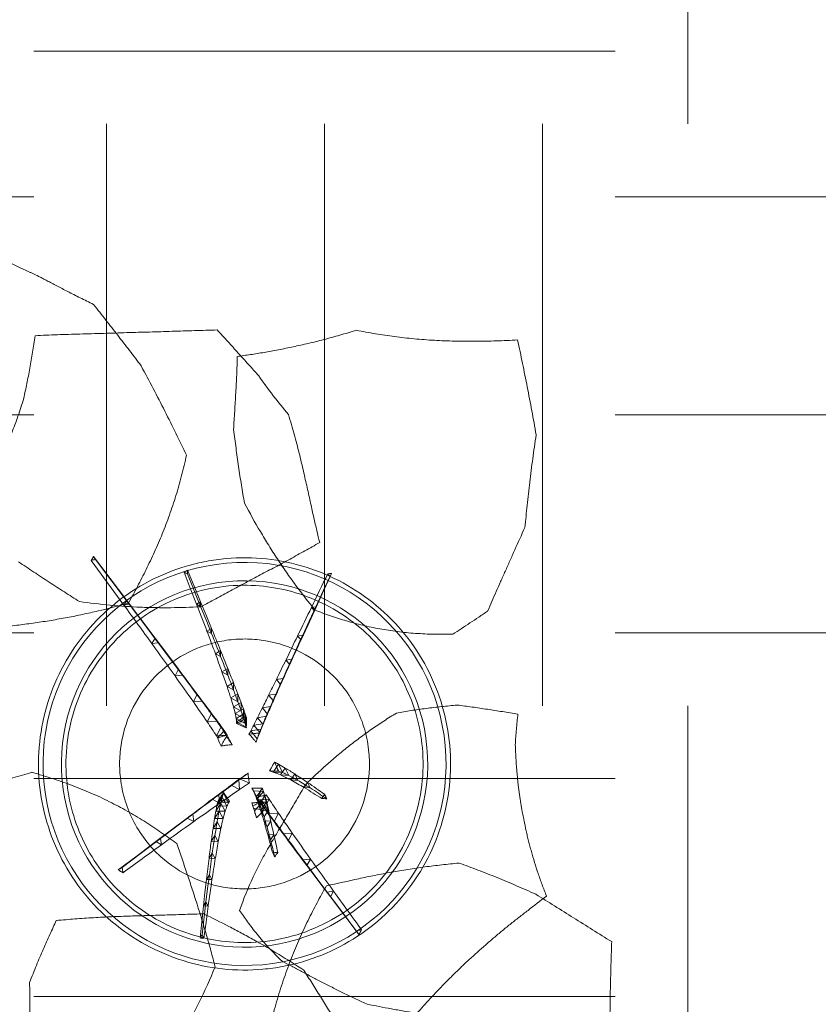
# Model space of a CAD drawing. Header units: millimetres. Extents: x 853417 to 929373, y -433185 to -369260.
# Tile 33 of 228: x 868940 to 869812, y -429302 to -428227. Entities that reach past the tile are written whole.
import ezdxf

# ---------------------------------------------------------------- set-up
doc = ezdxf.new("R2010")
doc.units = ezdxf.units.MM
doc.layers.add('I-FURN', color=7, linetype='Continuous', lineweight=9)
doc.layers.add('KOKO-FLOR-PATT', color=7, linetype='Continuous', lineweight=9)

# ---------------------------------------------------------------- blocks, each defined once
blk = doc.blocks.new('Furniture_Interior-Artwork-Decoration_Gotessons_Areca-Palm  - Default-1583015-1 korrus_SA_kunstihanke plaan')
at = {"layer": 'I-FURN'}
for p, q in [((236.7, 142.3), (184.8, 109.8)), ((184.4, 115.7), (189.2, 112.2)), ((184.8, 109.8), (184.4, 115.7)), ((189.2, 112.2), (184.8, 109.8)), ((-79.7, 98.2), (-75.8, 104)), ((-72.8, 98.5), (-79.7, 98.2)), ((-75.8, 104), (-72.8, 98.5)), ((139.8, 89), (145.6, 85)), ((140.1, 82), (139.8, 89)), ((145.6, 85), (140.1, 82)), ((-57.7, 60.9), (-53.3, 67.7)), ((-53.3, 67.7), (-49.6, 61.1)), ((102.5, 67), (109.3, 62.5)), ((102.7, 58.9), (102.5, 67)), ((-181.7, 62.9), (-146.5, 55.5)), ((-151, 53.4), (-150.4, 58.6)), ((-146.5, 55.5), (-151, 53.4)), ((-150.4, 58.6), (-146.5, 55.5)), ((-49.6, 61.1), (-57.7, 60.9)), ((109.3, 62.5), (102.7, 58.9)), ((-122.6, 46.7), (-121.9, 52.7)), ((-117.2, 49.1), (-122.6, 46.7)), ((-121.9, 52.7), (-117.2, 49.1)), ((-100, 41), (-99.1, 47.8)), ((-93.8, 43.8), (-100, 41)), ((-99.1, 47.8), (-93.8, 43.8)), ((-82, 36.2), (-81.1, 43.8)), ((-81.1, 43.8), (-75, 39.2)), ((72.5, 49.6), (80.3, 44.6)), ((72.5, 40.3), (72.5, 49.6)), ((80.3, 44.6), (72.5, 40.3)), ((212.2, 43.6), (175.6, 32.4)), ((-75, 39.2), (-82, 36.2)), ((-68, 32.1), (-67, 40.5)), ((-60.3, 35.4), (-68, 32.1)), ((-67, 40.5), (-60.3, 35.4)), ((-57.4, 28.6), (-56.3, 37.9)), ((-48.9, 32.3), (-57.4, 28.6)), ((-56.3, 37.9), (-48.9, 32.3)), ((-49.6, 25.7), (-48.4, 35.8)), ((-48.4, 35.8), (-40.3, 29.7)), ((-44.1, 23.2), (-42.8, 34.1)), ((-42.8, 34.1), (-34.1, 27.5)), ((-40.6, 21.2), (-39.1, 32.9)), ((-40.3, 30.9), (-35.3, 38.7)), ((-39.1, 32.9), (-29.7, 25.8)), ((-35.3, 38.7), (-31.1, 30.9)), ((49.3, 26.1), (49.4, 36.5)), ((49.4, 36.5), (58.2, 31)), ((175.6, 32.4), (178.3, 36.6)), ((180.4, 32), (175.6, 32.4)), ((178.3, 36.6), (180.4, 32)), ((-40.3, 29.7), (-49.6, 25.7)), ((-34.1, 27.5), (-44.1, 23.2)), ((-29.7, 25.8), (-40.6, 21.2)), ((-31.1, 30.9), (-40.3, 30.9)), ((-37, 32), (-37.3, 29.8)), ((-36.1, 31.3), (-37, 32)), ((-29.7, 25.8), (-29.2, 25.5)), ((30.7, 26.5), (33.2, 27.7)), ((33, 16.2), (33.2, 27.7)), ((43, 21.7), (33, 16.2)), ((33.2, 27.7), (43, 21.7)), ((38.2, 18.8), (43, 21.7)), ((58.2, 31), (49.3, 26.1)), ((144.9, 23.1), (148, 27.9)), ((150.5, 22.6), (144.9, 23.1)), ((148, 27.9), (150.5, 22.6)), ((-39.3, 20.1), (-40.6, 21.2)), ((-27.3, 7.8), (-21.8, 16.6)), ((-15.8, 6.9), (-21.8, 16.6)), ((-21.8, 16.6), (-16.9, 7.7)), ((33, 16.2), (32.8, 16.1)), ((81.5, 4.8), (86, 11.5)), ((86, 11.5), (89.5, 4.2)), ((98.3, 9.5), (102.3, 15.6)), ((102.3, 15.6), (105.5, 8.9)), ((119.1, 15.5), (122.7, 20.9)), ((125.5, 15), (119.1, 15.5)), ((122.7, 20.9), (125.5, 15)), ((-21.1, -3.5), (-27.3, 7.8)), ((-16.9, 7.7), (-27.3, 7.8)), ((-16.9, 7.7), (-10.5, -2.9)), ((39.9, -5.3), (46.6, 4.5)), ((44, -4.6), (50.2, 4.6)), ((44.9, 4.8), (46.6, 4.5)), ((50, -6.5), (46.3, 1.1)), ((46.6, 4.5), (51.8, -6.2)), ((49.8, -3.4), (55.6, 5.2)), ((50.2, 4.6), (55.1, -5.4)), ((55.6, 5.2), (60.1, -4.1)), ((57.7, -1.5), (63.1, 6.5)), ((63.1, 6.5), (67.3, -2.2)), ((68.1, 1.2), (73.1, 8.5)), ((76.9, 0.5), (68.1, 1.2)), ((73.1, 8.5), (76.9, 0.5)), ((89.5, 4.2), (81.5, 4.8)), ((105.5, 8.9), (98.3, 9.5)), ((-46.6, -4.9), (-52.1, -6.1)), ((-52.1, -6.1), (-43.7, -15.5)), ((-51.1, -14.2), (-42.6, -10.7)), ((-49, -5.6), (-43.2, -4.3)), ((-44.9, -12.6), (-30.2, -7)), ((-44.9, -12.6), (-35.6, -8.8)), ((-40.4, -11.7), (-37.6, -10)), ((-38.9, -10.7), (-29.8, -6.9)), ((-38.9, -10.7), (-30.2, -7)), ((-36.6, -9.6), (-38.9, -10.7)), ((-31.7, -17.8), (-38.9, -10.7)), ((-38.9, -10.7), (-29.3, -16)), ((-35.6, -8.8), (-37, -18.7)), ((-35.6, -8.8), (-30.2, -7)), ((-30.2, -7), (-27, -5.7)), ((26.2, -16.3), (35.4, -10)), ((35.4, -10), (36.2, -21.1)), ((39.9, -5.3), (39, -5.4)), ((51.8, -6.2), (39.9, -5.3)), ((55.1, -5.4), (44, -4.6)), ((45.2, -6.2), (50, -6.5)), ((60.1, -4.1), (49.8, -3.4)), ((67.3, -2.2), (57.7, -1.5)), ((-85.2, -20.9), (-79.1, -18.4)), ((-80, -25), (-85.2, -20.9)), ((-79.1, -18.4), (-80, -25)), ((-70.6, -18.3), (-63.7, -15.5)), ((-64.7, -22.9), (-70.6, -18.3)), ((-63.7, -15.5), (-64.7, -22.9)), ((-59.5, -16.1), (-51.8, -12.9)), ((-52.9, -21.3), (-59.5, -16.1)), ((-51.8, -12.9), (-52.9, -21.3)), ((-43.8, -19.9), (-51.1, -14.2)), ((-50.4, -17.2), (-40.4, -11.7)), ((-50.4, -17.2), (-48.1, -18.6)), ((-37, -18.7), (-44.9, -12.6)), ((-40.6, -23.2), (-44.5, -20.8)), ((-43.7, -15.5), (-43.1, -13.5)), ((-40.4, -11.7), (-40.6, -23.2)), ((-35.6, -20.7), (-40.6, -23.2)), ((26.2, -16.3), (22.6, -14.6)), ((36.2, -21.1), (26.2, -16.3)), ((31.9, -19), (32.3, -19.2)), ((32.1, -16.6), (32.3, -19.2)), ((32.7, -19.6), (41.1, -13.7)), ((41.9, -24), (32.7, -19.6)), ((41.1, -13.7), (41.9, -24)), ((41.1, -24), (49, -18.6)), ((49, -18.6), (49.7, -28.1)), ((-65.6, -26.5), (-56.7, -21.6)), ((-56.8, -32), (-65.6, -26.5)), ((-56.7, -21.6), (-56.8, -32)), ((-13.1, -40.6), (-11.6, -30.5)), ((-11.6, -30.5), (-10, -26.4)), ((-11.6, -30.5), (-3.6, -37)), ((49.7, -28.1), (41.1, -24)), ((52, -29.9), (59.2, -24.9)), ((59.9, -33.7), (52, -29.9)), ((59.2, -24.9), (59.9, -33.7)), ((-87.7, -40.1), (-79.9, -35.8)), ((-79.9, -45.1), (-87.7, -40.1)), ((-79.9, -35.8), (-79.9, -45.1)), ((-16.9, -47.1), (-15.5, -38.2)), ((-15.5, -38.2), (-8.5, -43.9)), ((-3.6, -37), (-13.1, -40.6)), ((-11.3, -36.5), (-10.9, -34.1)), ((-6.7, -34.7), (-11.3, -36.5)), ((-11.2, -36), (-11.3, -36.5)), ((-6.7, -34.7), (-6, -34.5)), ((65.8, -37.5), (72.3, -32.9)), ((72.9, -40.9), (65.8, -37.5)), ((72.3, -32.9), (72.9, -40.9)), ((82.8, -47), (88.7, -42.9)), ((88.7, -42.9), (89.2, -50.1)), ((-23.1, -56.4), (-21.9, -48.7)), ((-15.8, -53.6), (-23.1, -56.4)), ((-21.9, -48.7), (-15.8, -53.6)), ((-8.5, -43.9), (-16.9, -47.1)), ((89.2, -50.1), (82.8, -47)), ((-116.7, -58), (-110.1, -54.4)), ((-109.9, -62.5), (-116.7, -58)), ((-110.1, -54.4), (-109.9, -62.5)), ((-32.5, -69.1), (-31.5, -62.7)), ((-31.5, -62.7), (-26.3, -66.8)), ((103.7, -58.8), (108.9, -55.1)), ((109.3, -61.5), (103.7, -58.8)), ((108.9, -55.1), (109.3, -61.5)), ((-26.3, -66.8), (-32.5, -69.1)), ((129.3, -73.5), (133.9, -70.2)), ((134.2, -75.8), (129.3, -73.5)), ((133.9, -70.2), (134.2, -75.8)), ((-153, -80.5), (-147.5, -77.5)), ((-147.2, -84.5), (-153, -80.5)), ((-147.5, -77.5), (-147.2, -84.5)), ((159.6, -90.9), (163.6, -88)), ((163.8, -92.8), (159.6, -90.9)), ((163.6, -88), (163.8, -92.8))]:
    blk.add_line(p, q, dxfattribs=at)
at = {"layer": 'I-FURN', "flags": 128}
for points in [[(-106.4, 142.8), (-105.5, 144), (-104.7, 145.2), (-103.8, 146.4), (-102.9, 147.6)], [(-100.6, 143.2), (-102, 143.1), (-103.5, 143), (-104.9, 142.9), (-106.4, 142.8)], [(-75.8, 104), (-89.4, 125.8), (-102.9, 147.6)], [(-102.9, 147.6), (-102.3, 146.5), (-101.8, 145.4), (-101.2, 144.3), (-100.6, 143.2)], [(-100.6, 143.2), (-86.7, 120.8), (-72.8, 98.5)], [(184.4, 115.7), (210.3, 131.3), (236.2, 147)], [(189.2, 112.2), (214.6, 128.1), (240.1, 144)], [(236.2, 147), (237.2, 146.2), (238.1, 145.5), (239.1, 144.8), (240.1, 144)], [(236.7, 142.3), (236.6, 143.4), (236.5, 144.6), (236.4, 145.8), (236.2, 147)], [(240.1, 144), (239.2, 143.6), (238.4, 143.1), (237.6, 142.7), (236.7, 142.3)], [(184.8, 109.8), (162.5, 95.9), (140.1, 82)], [(145.6, 85), (167.4, 98.6), (189.2, 112.2)], [(-53.3, 67.7), (-64.5, 85.9), (-75.8, 104)], [(-72.8, 98.5), (-61.2, 79.8), (-49.6, 61.1)], [(140.1, 82), (121.4, 70.5), (102.7, 58.9)], [(109.3, 62.5), (127.5, 73.8), (145.6, 85)], [(-185.4, 61.1), (-185.2, 62.2), (-185.1, 63.3), (-185, 64.4), (-184.8, 65.4)], [(-150.4, 58.6), (-167.6, 62), (-184.8, 65.4)], [(-184.8, 65.4), (-184, 64.8), (-183.2, 64.2), (-182.5, 63.5), (-181.7, 62.9)], [(-181.7, 62.9), (-182.6, 62.5), (-183.5, 62), (-184.5, 61.6), (-185.4, 61.1)], [(-151, 53.4), (-168.2, 57.3), (-185.4, 61.1)], [(-121.9, 52.7), (-136.1, 55.6), (-150.4, 58.6)], [(-146.5, 55.5), (-131.9, 52.3), (-117.2, 49.1)], [(178.3, 36.6), (196.3, 41.9), (214.3, 47.1)], [(180.4, 32), (198.3, 37.6), (216.2, 43.2)], [(212.2, 43.6), (212.7, 44.5), (213.2, 45.4), (213.8, 46.3), (214.3, 47.1)], [(216.2, 43.2), (215.2, 43.3), (214.2, 43.4), (213.2, 43.5), (212.2, 43.6)], [(214.3, 47.1), (214.8, 46.2), (215.2, 45.2), (215.7, 44.2), (216.2, 43.2)], [(175.6, 32.4), (160.3, 27.8), (144.9, 23.1)], [(-37.3, 29.8), (-37.8, 27.4), (-38.3, 25), (-38.8, 22.5), (-39.3, 20.1)], [(-39.3, 20.1), (-37.6, 21.1), (-35.8, 22), (-34, 22.9), (-32.3, 23.9)], [(-36.1, 31.3), (-36.4, 30.9), (-36.7, 30.6), (-37, 30.2), (-37.3, 29.8)], [(-31.5, 27.5), (-32.6, 28.4), (-33.8, 29.4), (-35, 30.4), (-36.1, 31.3)], [(-32.3, 23.9), (-31.5, 24.3), (-30.7, 24.7), (-30, 25.1), (-29.2, 25.5)], [(-29.2, 25.5), (-29.8, 26), (-30.3, 26.5), (-30.9, 27), (-31.5, 27.5)], [(26.5, 20.7), (25.3, 21.4), (24.1, 22.2), (22.9, 23), (21.7, 23.7)], [(21.7, 23.7), (21.8, 23), (21.8, 22.3), (21.9, 21.6), (22, 20.9)], [(32, 25.6), (31.7, 25.8), (31.4, 26.1), (31, 26.3), (30.7, 26.5)], [(30.7, 26.5), (30.9, 26.1), (31, 25.7), (31.2, 25.4), (31.3, 25)], [(31.3, 25), (31.7, 22.7), (32.1, 20.5), (32.5, 18.3), (32.8, 16.1)], [(31.6, 17), (35.4, 18.5), (39.2, 20.1), (43, 21.7)], [(38.2, 18.8), (36.7, 20.5), (35.1, 22.2), (33.6, 23.9), (32, 25.6)], [(33, 16.2), (33, 19.1), (33.1, 22), (33.1, 24.9), (33.2, 27.7)], [(43, 21.7), (40.5, 20.3), (38, 19), (35.5, 17.6), (33, 16.2)], [(33.2, 27.7), (35.6, 26.2), (38.1, 24.7), (40.5, 23.2), (43, 21.7)], [(150.5, 22.6), (165.5, 27.3), (180.4, 32)], [(22, 20.9), (22, 20.2), (22, 19.5), (22.1, 18.8), (22.1, 18.1)], [(33, 16.2), (27.5, 13.9), (22.1, 11.6)], [(22.1, 11.6), (22.5, 11.8), (22.9, 12), (23.4, 12.3), (23.8, 12.5)], [(23.8, 12.5), (24.5, 12.9), (25.2, 13.3), (25.9, 13.7), (26.5, 14)], [(31.6, 17), (30.3, 17.9), (29.1, 18.8), (27.8, 19.8), (26.5, 20.7)], [(26.5, 14), (27.8, 14.8), (29.1, 15.5), (30.3, 16.2), (31.6, 17)], [(32.8, 16.1), (34.2, 16.8), (35.5, 17.5), (36.9, 18.1), (38.2, 18.8)], [(-16.1, 6.4), (-17.3, 3.9), (-18.6, 1.4), (-19.9, -1), (-21.1, -3.5)], [(-15.8, 6.8), (-16, 6.6), (-16.1, 6.4)], [(-15.9, 6.7), (-15.9, 6.8), (-16, 6.8), (-16, 6.8), (-16.1, 6.8)], [(-16.1, 6.8), (-16.1, 6.7), (-16.1, 6.6), (-16.1, 6.5), (-16.1, 6.4)], [(-15.7, 6.7), (-15.7, 6.7), (-15.7, 6.8), (-15.8, 6.8), (-15.8, 6.9)], [(-10.5, -2.9), (-11.8, -0.5), (-13.1, 1.9), (-14.4, 4.3), (-15.7, 6.7)], [(44.9, 4.8), (43.4, 2.2), (41.9, -0.3), (40.5, -2.9), (39, -5.4)], [(45.1, 4.2), (45, 4.4), (45, 4.5), (44.9, 4.6), (44.9, 4.8)], [(46.3, 1.1), (46, 1.9), (45.7, 2.7), (45.4, 3.5), (45.1, 4.2)], [(45.2, -6.2), (45.5, -4.4), (45.7, -2.6), (46, -0.7), (46.3, 1.1)], [(-59.8, -7.9), (-57.1, -7.3), (-54.4, -6.7), (-51.7, -6.2), (-49, -5.6)], [(-52.4, -16.2), (-54.3, -14.1), (-56.1, -12), (-58, -9.9), (-59.8, -7.9)], [(-49, -5.6), (-49.9, -8.2), (-50.7, -10.9), (-51.6, -13.5), (-52.4, -16.2)], [(-51.8, -12.9), (-47.2, -11.8), (-42.6, -10.7)], [(-43.2, -4.3), (-44.1, -4.4), (-44.9, -4.6), (-45.8, -4.8), (-46.6, -4.9)], [(-46.6, -4.9), (-46.6, -5.1), (-46.5, -5.2), (-46.5, -5.3), (-46.4, -5.4)], [(-46.4, -5.4), (-45.6, -7.5), (-44.7, -9.5), (-43.9, -11.5), (-43.1, -13.5)], [(-38.9, -10.7), (-41.9, -11.6), (-44.9, -12.6)], [(-42.6, -10.7), (-43.2, -15.3), (-43.8, -19.9)], [(-43.1, -8.6), (-43.2, -7.5), (-43.2, -6.4), (-43.2, -5.3), (-43.2, -4.3)], [(-43.1, -13.5), (-43.1, -12.3), (-43.1, -11.1), (-43.1, -9.8), (-43.1, -8.6)], [(-37.6, -10), (-38.2, -10.3), (-38.9, -10.7), (-39.6, -11), (-40.3, -11.3)], [(-36.7, -14.8), (-36.9, -13.6), (-37.1, -12.4), (-37.3, -11.2), (-37.6, -10)], [(-34.8, -8.9), (-35.2, -9.1), (-35.7, -9.3), (-36.1, -9.4), (-36.6, -9.6)], [(-36.6, -9.6), (-35.7, -10.5), (-34.9, -11.3), (-34, -12.1), (-33.1, -12.9)], [(-30.2, -7), (-30.9, -12.4), (-31.7, -17.8)], [(-29.3, -6.7), (-29.4, -6.8), (-29.5, -6.8), (-29.7, -6.9), (-29.8, -6.9)], [(-27, -5.7), (-27.6, -6), (-28.1, -6.2), (-28.7, -6.5), (-29.3, -6.7)], [(-27.6, -11), (-27.4, -9.7), (-27.3, -8.3), (-27.1, -7), (-27, -5.7)], [(-21.1, -3.5), (-19.8, -3.4), (-18.6, -3.2), (-17.3, -3.1), (-16, -2.9)], [(-16, -2.9), (-14.6, -2.9), (-13.2, -2.9), (-11.8, -2.9), (-10.5, -2.9)], [(28.5, -10.4), (28.3, -10.6), (28.1, -10.8), (27.9, -10.9), (27.7, -11.1)], [(31.8, -7.7), (31, -8.4), (30.2, -9.1), (29.4, -9.8), (28.5, -10.4)], [(32.1, -12.9), (32.1, -11.6), (32, -10.3), (31.9, -9), (31.8, -7.7)], [(39, -5.4), (39, -5.4), (39, -5.4), (39.1, -5.4), (39.1, -5.5)], [(39.1, -5.5), (40.6, -5.6), (42.1, -5.8), (43.7, -6), (45.2, -6.2)], [(-52.3, -20.4), (-53.2, -20.8), (-54.1, -21.2), (-55, -21.6), (-55.9, -22)], [(-55.9, -22), (-53, -21.7), (-50.2, -21.4), (-47.4, -21.1), (-44.6, -20.9)], [(-43.8, -19.9), (-48.4, -20.6), (-52.9, -21.3)], [(-48.1, -18.7), (-49.2, -19.1), (-50.2, -19.5), (-51.3, -20), (-52.3, -20.4)], [(-44.1, -16.6), (-45.1, -17.1), (-46.1, -17.6), (-47.1, -18.1), (-48.1, -18.6)], [(-48.1, -18.6), (-48.1, -18.6), (-48.1, -18.6), (-48.1, -18.6), (-48.1, -18.7)], [(-44.6, -20.9), (-44.6, -20.9), (-44.6, -20.8), (-44.5, -20.8), (-44.5, -20.8)], [(-44.5, -20.8), (-42.6, -20.4), (-40.7, -20), (-38.8, -19.6), (-36.8, -19.2)], [(-40.6, -14.9), (-41.5, -15.3), (-42.3, -15.7), (-43.2, -16.2), (-44.1, -16.6)], [(-40.3, -11.3), (-40.9, -11.6), (-41.5, -11.9), (-42.1, -12.2), (-42.7, -12.5)], [(-42.7, -12.5), (-42.2, -13.1), (-41.7, -13.7), (-41.1, -14.3), (-40.6, -14.9)], [(-31.7, -17.8), (-34.3, -18.3), (-37, -18.7)], [(-36.8, -19.2), (-36.5, -19.6), (-36.2, -20), (-35.9, -20.4), (-35.6, -20.7)], [(-35.6, -20.7), (-35.8, -19.2), (-36.1, -17.8), (-36.4, -16.3), (-36.7, -14.8)], [(-33.1, -12.9), (-32.2, -13.7), (-31.2, -14.5), (-30.3, -15.3), (-29.3, -16)], [(-28.1, -17.1), (-29.9, -17.5), (-31.7, -17.8)], [(-29.3, -16), (-29, -16.3), (-28.7, -16.6), (-28.4, -16.8), (-28.1, -17.1)], [(-28.1, -17.1), (-28, -15.6), (-27.8, -14), (-27.7, -12.5), (-27.6, -11)], [(22.6, -14.6), (23.3, -14.9), (23.9, -15.2), (24.5, -15.5), (25.1, -15.8)], [(25.1, -15.8), (26.4, -16.4), (27.7, -17), (29.1, -17.7), (30.4, -18.3)], [(30.4, -18.3), (30.5, -18.3), (30.5, -18.4), (30.6, -18.4), (30.7, -18.4)], [(30.7, -18.4), (31, -18.6), (31.3, -18.7), (31.6, -18.9), (31.9, -19)], [(31.9, -19), (31.9, -18.4), (32, -17.8), (32, -17.2), (32.1, -16.6)], [(32.1, -16), (32.1, -15.2), (32.1, -14.5), (32.1, -13.7), (32.1, -12.9)], [(32.1, -16.6), (32.1, -16.5), (32.1, -16.3), (32.1, -16.2), (32.1, -16)], [(-104, -23.9), (-102.7, -23.4), (-101.4, -22.8), (-100, -22.3), (-98.7, -21.7)], [(-99.5, -27.5), (-100.6, -26.6), (-101.7, -25.7), (-102.9, -24.8), (-104, -23.9)], [(-98.7, -21.7), (-98.9, -23.2), (-99.1, -24.6), (-99.3, -26.1), (-99.5, -27.5)], [(-10.3, -28.3), (-10.4, -29.7), (-10.6, -31), (-10.7, -32.4), (-10.9, -33.8)], [(-10, -26.4), (-10, -26.9), (-10.1, -27.3), (-10.2, -27.8), (-10.3, -28.3)], [(-6.8, -28.8), (-7.6, -28.2), (-8.4, -27.6), (-9.2, -27), (-10, -26.4)], [(-0.9, -32.8), (-2.4, -31.8), (-3.9, -30.8), (-5.4, -29.8), (-6.8, -28.8)], [(-10.9, -34.1), (-11, -34.6), (-11, -35), (-11.1, -35.5), (-11.2, -36)], [(-11.2, -36), (-10, -35.6), (-8.9, -35.3), (-7.8, -35), (-6.7, -34.7)], [(-10.9, -33.8), (-10.9, -33.9), (-10.9, -34), (-10.9, -34), (-10.9, -34.1)], [(-6, -34.5), (-4.7, -34.1), (-3.4, -33.7), (-2.2, -33.2), (-0.9, -32.8)], [(-116.7, -58), (-134.9, -69.3), (-153, -80.5)], [(-147.5, -77.5), (-128.8, -66), (-110.1, -54.4)], [(159.6, -90.9), (144.5, -82.2), (129.3, -73.5)], [(-153, -80.5), (-174.8, -94.1), (-196.6, -107.7)], [(-192.2, -105.3), (-169.8, -91.4), (-147.5, -77.5)], [(-45.9, -86), (-45.7, -84.7), (-45.5, -83.4), (-45.3, -82.1), (-45.2, -80.8)], [(-40.9, -84.2), (-42.2, -84.6), (-43.4, -85.1), (-44.7, -85.6), (-45.9, -86)], [(-45.2, -80.8), (-44.1, -81.6), (-43, -82.5), (-42, -83.3), (-40.9, -84.2)], [(134.2, -75.8), (149, -84.3), (163.8, -92.8)], [(195.3, -111.5), (177.5, -101.2), (159.6, -90.9)], [(163.8, -92.8), (181.2, -102.9), (198.7, -113.1)], [(-196.6, -107.7), (-195.5, -107.1), (-194.4, -106.5), (-193.3, -105.9), (-192.2, -105.3)], [(-192.2, -105.3), (-192.1, -106.8), (-192, -108.2), (-191.9, -109.7), (-191.8, -111.1)], [(-191.8, -111.1), (-193, -110.3), (-194.2, -109.4), (-195.4, -108.6), (-196.6, -107.7)], [(195.3, -111.5), (196.1, -110.9), (197, -110.3), (197.8, -109.6), (198.6, -109)], [(198.7, -113.1), (197.9, -112.7), (197, -112.3), (196.2, -111.9), (195.3, -111.5)], [(198.6, -109), (198.6, -110), (198.7, -111), (198.7, -112.1), (198.7, -113.1)]]:
    blk.add_lwpolyline(points, dxfattribs=at)
at = {"layer": 'I-FURN'}
for points, knots in [([(514.2, 119.3), (517.1, 124.2), (522.9, 133.6), (530.9, 146.4), (537, 155.9), (541.5, 162.8), (544.6, 167.7), (547.4, 172), (549.7, 175.7), (551.7, 178.9), (553.4, 181.9), (555, 184.6), (556.5, 187.3), (557.9, 189.7), (559, 191.7), (560, 193.3), (560.9, 194.9), (562.1, 196.9), (563.6, 199.2), (565.2, 202), (567.5, 205.7), (570.6, 210.9), (575.4, 219.2), (582.3, 231), (590.7, 245.1), (598.3, 257.6), (604.3, 267.4), (608.6, 274.5), (612.8, 281.3), (618.4, 290.6), (625.6, 302.1), (634.2, 316.1), (640, 325.4), (642.9, 330.1)], [0, 0, 0, 0, 0.05, 0.1, 0.15, 0.175, 0.2, 0.225, 0.25, 0.275, 0.3, 0.325, 0.35, 0.375, 0.3875, 0.4, 0.4125, 0.425, 0.45, 0.475, 0.5, 0.55, 0.6, 0.65, 0.7, 0.75, 0.775, 0.8, 0.825, 0.85, 0.9, 0.95, 1, 1, 1, 1]), ([(-319.7, 263.7), (-310.8, 263), (-297.6, 261.9), (-280.2, 260.4), (-267.3, 259.3), (-254.3, 258.2), (-241.5, 257.1), (-229, 256), (-220.8, 255.4), (-216.7, 255.1)], [0, 0, 0, 0, 0.25, 0.375, 0.5, 0.625, 0.75, 0.875, 1, 1, 1, 1]), ([(172.5, 250.2), (172.6, 244.1), (173, 232), (173.7, 214.1), (174.9, 196.2), (176.4, 178.6), (178.3, 161.4), (181.3, 138.7), (184.1, 121.9), (186.2, 110.5)], [0, 0, 0, 0, 0.125, 0.25, 0.375, 0.5, 0.625, 0.75, 1, 1, 1, 1]), ([(-80, 81.4), (-75.4, 86.5), (-66.6, 96.8), (-53.7, 112.9), (-43.3, 127.1), (-35.2, 139), (-29.4, 148.2), (-23.6, 157.6), (-16.2, 170.6), (-7.3, 187.6), (2.5, 209.1), (8.6, 224.2), (11.6, 232)], [0, 0, 0, 0, 0.125, 0.25, 0.375, 0.4375, 0.5, 0.5625, 0.625, 0.75, 0.875, 1, 1, 1, 1]), ([(-151.9, 220), (-151.9, 213.1), (-151.9, 199.5), (-152.4, 179.2), (-153, 162.4), (-153.7, 149), (-154.2, 139), (-154.8, 129.1), (-155.6, 115.6), (-156.7, 99), (-157.8, 79.2), (-158.6, 65.8), (-159, 59)], [0, 0, 0, 0, 0.125, 0.25, 0.375, 0.4375, 0.5, 0.5625, 0.625, 0.75, 0.875, 1, 1, 1, 1]), ([(474.5, -12.6), (475, -4.4), (476, 12.1), (477.4, 36.7), (478.6, 57.1), (479.6, 73.5), (480.4, 85.9), (481.1, 98.6), (481.9, 111.5), (482.7, 124.5), (483.4, 137.1), (484.2, 149.4), (485.2, 165.8), (485.7, 178), (486, 186.1)], [0, 0, 0, 0, 0.125, 0.25, 0.375, 0.4375, 0.5, 0.5625, 0.625, 0.6875, 0.75, 0.8125, 0.875, 1, 1, 1, 1]), ([(192.7, 163.7), (190.1, 152.7), (185.5, 130.7), (181.1, 103), (178.5, 81.2), (176.5, 59.5), (175.5, 43.3), (175.1, 32.4)], [0, 0, 0, 0, 0.25, 0.5, 0.625, 0.75, 1, 1, 1, 1]), ([(-217.6, 51.8), (-211.7, 52.7), (-199.9, 54.8), (-176.8, 59.1), (-153.4, 64), (-131, 69.1), (-108.6, 74.4), (-91.6, 78.6), (-80, 81.4)], [0, 0, 0, 0, 0.125, 0.25, 0.5, 0.625, 0.75, 1, 1, 1, 1]), ([(-159, 59), (-164.3, 50.1), (-172.4, 37.1), (-183.6, 19.9), (-195.1, 2.6), (-210.5, -19.1), (-223.4, -35.9), (-230.1, -44.4)], [0, 0, 0, 0, 0.25, 0.375, 0.5, 0.75, 1, 1, 1, 1]), ([(175.1, 32.4), (177.6, 26.6), (182.5, 15.2), (189.7, -1.5), (195.7, -15.7), (200.5, -27.1), (204, -35.5), (207.5, -44), (212.3, -55.3), (218.3, -69.5), (225.7, -86.4), (230.8, -97.7), (233.4, -103.3)], [0, 0, 0, 0, 0.125, 0.25, 0.375, 0.4375, 0.5, 0.5625, 0.625, 0.75, 0.875, 1, 1, 1, 1]), ([(-218.1, -21.6), (-212.7, -16.8), (-204.6, -10.1), (-194.1, -2.3), (-183.8, 4.8), (-171.6, 12.4), (-163, 17.4), (-158.9, 19.6)], [0, 0, 0, 0, 0.25, 0.375, 0.5, 0.75, 1, 1, 1, 1]), ([(-158.9, 19.6), (-146.4, 14.2), (-128.9, 5.1), (-109.7, -6.9), (-99, -14), (-91, -19.5), (-83.2, -25), (-72.8, -32.5), (-59.8, -41.9), (-44.4, -53), (-33.8, -60.4), (-28.5, -64.1)], [0, 0, 0, 0, 0.25, 0.375, 0.4375, 0.5, 0.5625, 0.625, 0.75, 0.875, 1, 1, 1, 1]), ([(-306.7, 3.9), (-298.3, 1.4), (-282, -4), (-258.7, -12.6), (-240.1, -20.5), (-225.8, -27.1), (-215.4, -32.2), (-205.2, -37.4), (-192, -44.5), (-176.2, -53.7), (-158.1, -65.2), (-146.4, -73.1), (-140.6, -77.1)], [0, 0, 0, 0, 0.125, 0.25, 0.375, 0.4375, 0.5, 0.5625, 0.625, 0.75, 0.875, 1, 1, 1, 1]), ([(-273.1, -109.9), (-268.5, -101.8), (-261.5, -89.9), (-252.3, -74.7), (-245.3, -63.6), (-238.3, -52.6), (-231.3, -41.8), (-224.6, -31.5), (-220.2, -24.9), (-218.1, -21.6)], [0, 0, 0, 0, 0.25, 0.375, 0.5, 0.625, 0.75, 0.875, 1, 1, 1, 1]), ([(283.5, -25.4), (272.5, -30.1), (256.4, -37.2), (235.3, -47.5), (219.7, -55.6), (204.4, -64.1), (184.4, -75.9), (170, -85.2), (160.4, -91.7)], [0, 0, 0, 0, 0.25, 0.375, 0.5, 0.625, 0.75, 1, 1, 1, 1]), ([(460.6, -164), (459.3, -157.7), (456.8, -145.4), (453.5, -127.5), (450.9, -110.3), (449.1, -96.4), (447.8, -85.4), (446.9, -77.2), (446.2, -69.2), (445.5, -61.4), (444.9, -53.8), (444.3, -43.8), (443.9, -36.6), (443.7, -31.8)], [0, 0, 0, 0, 0.125, 0.25, 0.375, 0.5, 0.5625, 0.625, 0.6875, 0.75, 0.8125, 0.875, 1, 1, 1, 1]), ([(-28.5, -64.1), (-21.9, -72.2), (-12.4, -84.3), (-0.2, -101.2), (8.6, -114.2), (17.1, -127.7), (25.4, -141.5), (33.1, -155.7), (38.1, -165.3), (40.5, -170.2)], [0, 0, 0, 0, 0.25, 0.375, 0.5, 0.625, 0.75, 0.875, 1, 1, 1, 1]), ([(-140.6, -77.1), (-139, -89.3), (-136.6, -107.2), (-133.8, -131), (-132, -149), (-130.6, -167.4), (-129.5, -186), (-128.9, -204.6), (-128.7, -217.3), (-128.7, -223.6)], [0, 0, 0, 0, 0.25, 0.375, 0.5, 0.625, 0.75, 0.875, 1, 1, 1, 1]), ([(233.4, -103.3), (237.6, -102.7), (246.5, -101.4), (258.6, -99.7), (268.9, -98.3), (277, -97.3), (285.5, -96.2), (294.2, -95.1), (303.3, -93.8), (312.8, -92.6), (322.6, -91.2), (336, -89.2), (353.4, -86.2), (368, -83.4), (375.6, -81.9)], [0, 0, 0, 0, 0.125, 0.25, 0.3125, 0.375, 0.4375, 0.5, 0.5625, 0.625, 0.6875, 0.75, 0.875, 1, 1, 1, 1]), ([(160.4, -91.7), (157.7, -97), (152.5, -107.9), (145.5, -124.6), (140.2, -139.1), (136.3, -151.1), (133.6, -160.3), (131.2, -169.6), (128.2, -182.3), (125.1, -198.6), (122.4, -218.6), (121.2, -232.2), (120.7, -239.1)], [0, 0, 0, 0, 0.125, 0.25, 0.375, 0.4375, 0.5, 0.5625, 0.625, 0.75, 0.875, 1, 1, 1, 1]), ([(-173.1, -315.5), (-177.7, -308.2), (-184.6, -297.5), (-193.6, -283.5), (-200.3, -273.1), (-207.3, -262.8), (-214.4, -252.7), (-221.6, -242.7), (-228.8, -233), (-236, -223.4), (-243.4, -214), (-250.9, -204.9), (-260.8, -193), (-273.2, -179), (-283.1, -168.3), (-288.1, -163)], [0, 0, 0, 0, 0.125, 0.1875, 0.25, 0.3125, 0.375, 0.4375, 0.5, 0.5625, 0.625, 0.6875, 0.75, 0.875, 1, 1, 1, 1]), ([(434.3, -338.3), (434.6, -330.5), (435.3, -315.1), (436.8, -292.5), (438.7, -273.6), (440.5, -258.7), (442, -247.8), (443.7, -236.9), (445.6, -226), (447.7, -215.3), (450.7, -201.3), (454.8, -184.2), (458.6, -170.7), (460.6, -164)], [0, 0, 0, 0, 0.125, 0.25, 0.375, 0.4375, 0.5, 0.5625, 0.625, 0.6875, 0.75, 0.875, 1, 1, 1, 1]), ([(142.5, -279.3), (149.1, -282.9), (159.2, -288.5), (173.2, -296.3), (183.9, -302.2), (195, -308.4), (210, -316.8), (221.7, -323.4), (229.8, -328)], [0, 0, 0, 0, 0.25, 0.375, 0.5, 0.625, 0.75, 1, 1, 1, 1]), ([(-5.5, -296.3), (-8.2, -296.2), (-13.8, -295.9), (-22.3, -295.6), (-29.6, -295.5), (-35.5, -295.5), (-40, -295.5), (-44.7, -295.5), (-51.3, -295.6), (-60, -295.9), (-70.2, -296.5), (-79.1, -297.4), (-85.6, -298.2), (-90.7, -298.7), (-94.4, -299.1), (-97.5, -299.4), (-100.2, -299.8), (-103, -300.1), (-106.7, -300.7), (-111.5, -301.4), (-117.4, -302.3), (-125.2, -303.8), (-135.3, -305.7), (-147.7, -308.5), (-160.2, -311.8), (-168.8, -314.2), (-173.1, -315.5)], [0, 0, 0, 0, 0.041667, 0.083333, 0.125, 0.145833, 0.166667, 0.1875, 0.208333, 0.25, 0.291667, 0.333333, 0.375, 0.416667, 0.458333, 0.479167, 0.5, 0.520833, 0.541667, 0.583333, 0.625, 0.666667, 0.75, 0.833333, 0.916667, 1, 1, 1, 1]), ([(-229, -382), (-236.4, -381.1), (-251.3, -379.3), (-273.9, -376.6), (-297.2, -374.1), (-321.2, -371.7), (-345.6, -369.4), (-379, -366.7), (-404.7, -365), (-422.3, -364)], [0, 0, 0, 0, 0.125, 0.25, 0.375, 0.5, 0.625, 0.75, 1, 1, 1, 1])]:
    blk.add_open_spline(points, degree=3, knots=knots, dxfattribs=at)
for points in [[(11.6, 232), (10.2, 239), (7.4, 253.3), (2.8, 275.4), (-2.2, 297.8), (-5.8, 313), (-7.6, 320.6)], [(-216.7, 255.1), (-210.5, 252), (-198.5, 246), (-181.8, 237), (-166.1, 228.2), (-156.5, 222.7), (-151.9, 220)], [(419.1, 204.5), (412.5, 207.1), (399.9, 212.4), (382.4, 220.9), (366.3, 229.7), (356.5, 235.5), (351.8, 238.5)], [(241.8, 226.2), (237.6, 221), (229.2, 210.5), (216.7, 194.8), (204.5, 179.2), (196.5, 168.9), (192.7, 163.7)], [(486, 186.1), (480, 187.5), (468.2, 190.3), (451, 194.9), (434.6, 199.7), (424.2, 202.9), (419.1, 204.5)], [(-375.4, 159.5), (-362, 148.9), (-335.2, 128.1), (-295.2, 98.7), (-255.6, 72.6), (-230.1, 58.1), (-217.6, 51.8)], [(-79.7, 98.2), (-88.6, 113.1), (-97.5, 127.9), (-106.4, 142.8)], [(442.9, 73.7), (448.8, 77.3), (460.6, 84.7), (478.5, 96.2), (496.1, 107.5), (508.1, 115.3), (514.2, 119.3)], [(139.8, 89), (154.7, 97.9), (169.5, 106.8), (184.4, 115.7)], [(186.2, 110.5), (191.9, 106.7), (203.4, 99), (221, 88), (239.2, 77.2), (258.2, 66.9), (277.8, 57.3), (298.3, 48.3), (319.4, 40.2), (334.1, 35.3), (341.5, 32.9)], [(-57.7, 60.9), (-65.1, 73.3), (-72.4, 85.8), (-79.7, 98.2)], [(102.5, 67), (114.9, 74.3), (127.4, 81.7), (139.8, 89)], [(-35.3, 38.7), (-41.3, 48.4), (-47.3, 58.1), (-53.3, 67.7)], [(72.5, 49.6), (82.5, 55.4), (92.5, 61.2), (102.5, 67)], [(341.5, 32.9), (349.6, 36), (366.1, 42.3), (391.3, 52.2), (417, 62.6), (434.2, 69.9), (442.9, 73.7)], [(-40.3, 30.9), (-46.1, 40.9), (-51.9, 50.9), (-57.7, 60.9)], [(-49.6, 61.1), (-43.4, 51), (-37.2, 40.9), (-31.1, 30.9)], [(102.7, 58.9), (92.6, 52.7), (82.5, 46.5), (72.5, 40.3)], [(80.3, 44.6), (90, 50.6), (99.7, 56.6), (109.3, 62.5)], [(-122.6, 46.7), (-132.1, 48.9), (-141.6, 51.2), (-151, 53.4)], [(-100, 41), (-107.5, 42.9), (-115.1, 44.8), (-122.6, 46.7)], [(-99.1, 47.8), (-106.7, 49.4), (-114.3, 51.1), (-121.9, 52.7)], [(-117.2, 49.1), (-109.4, 47.3), (-101.6, 45.5), (-93.8, 43.8)], [(-81.1, 43.8), (-87.1, 45.2), (-93.1, 46.5), (-99.1, 47.8)], [(-93.8, 43.8), (-87.6, 42.2), (-81.3, 40.7), (-75, 39.2)], [(-67, 40.5), (-71.7, 41.6), (-76.4, 42.7), (-81.1, 43.8)], [(49.4, 36.5), (57.1, 40.9), (64.8, 45.2), (72.5, 49.6)], [(58.2, 31), (65.6, 35.6), (72.9, 40.1), (80.3, 44.6)], [(-82, 36.2), (-88, 37.8), (-94, 39.4), (-100, 41)], [(-68, 32.1), (-72.7, 33.5), (-77.3, 34.8), (-82, 36.2)], [(-75, 39.2), (-70.1, 38), (-65.2, 36.7), (-60.3, 35.4)], [(-56.3, 37.9), (-59.9, 38.8), (-63.4, 39.6), (-67, 40.5)], [(-60.3, 35.4), (-56.5, 34.4), (-52.7, 33.3), (-48.9, 32.3)], [(-48.4, 35.8), (-51, 36.5), (-53.7, 37.2), (-56.3, 37.9)], [(-48.9, 32.3), (-46, 31.4), (-43.2, 30.5), (-40.3, 29.7)], [(-42.8, 34.1), (-44.7, 34.7), (-46.5, 35.2), (-48.4, 35.8)], [(-39.1, 32.9), (-40.3, 33.3), (-41.6, 33.7), (-42.8, 34.1)], [(-37, 32), (-37.7, 32.3), (-38.4, 32.6), (-39.1, 32.9)], [(-21.8, 16.6), (-26.3, 24), (-30.8, 31.3), (-35.3, 38.7)], [(33.2, 27.7), (38.6, 30.7), (44, 33.6), (49.4, 36.5)], [(72.5, 40.3), (64.8, 35.6), (57, 30.9), (49.3, 26.1)], [(148, 27.9), (158.1, 30.8), (168.2, 33.7), (178.3, 36.6)], [(-57.4, 28.6), (-61, 29.8), (-64.5, 30.9), (-68, 32.1)], [(-49.6, 25.7), (-52.2, 26.7), (-54.8, 27.7), (-57.4, 28.6)], [(-44.1, 23.2), (-46, 24), (-47.8, 24.9), (-49.6, 25.7)], [(-40.6, 21.2), (-41.8, 21.8), (-42.9, 22.5), (-44.1, 23.2)], [(-27.3, 7.8), (-31.6, 15.5), (-36, 23.2), (-40.3, 30.9)], [(-40.3, 29.7), (-38.2, 29), (-36.1, 28.2), (-34.1, 27.5)], [(-34.1, 27.5), (-32.6, 26.9), (-31.2, 26.3), (-29.7, 25.8)], [(-31.1, 30.9), (-26.3, 23.1), (-21.6, 15.4), (-16.9, 7.7)], [(21.7, 23.7), (25.5, 25.1), (29.3, 26.4), (33.2, 27.7)], [(49.3, 26.1), (43.9, 22.8), (38.4, 19.5), (33, 16.2)], [(43, 21.7), (48.1, 24.8), (53.1, 27.9), (58.2, 31)], [(144.9, 23.1), (136.3, 20.6), (127.7, 18), (119.1, 15.5)], [(122.7, 20.9), (131.1, 23.3), (139.5, 25.6), (148, 27.9)], [(125.5, 15), (133.8, 17.5), (142.2, 20.1), (150.5, 22.6)], [(22.1, 18.1), (22.1, 17), (22.1, 14.8), (22.1, 12.7), (22.1, 11.6)], [(73.1, 8.5), (77.4, 9.5), (81.7, 10.5), (86, 11.5)], [(86, 11.5), (91.4, 12.8), (96.9, 14.2), (102.3, 15.6)], [(119.1, 15.5), (112.2, 13.5), (105.2, 11.5), (98.3, 9.5)], [(102.3, 15.6), (109.1, 17.4), (115.9, 19.2), (122.7, 20.9)], [(105.5, 8.9), (112.2, 10.9), (118.9, 13), (125.5, 15)], [(46.6, 4.5), (47.8, 4.5), (49, 4.6), (50.2, 4.6)], [(50.2, 4.6), (52, 4.8), (53.8, 5), (55.6, 5.2)], [(55.6, 5.2), (58.1, 5.6), (60.6, 6), (63.1, 6.5)], [(68.1, 1.2), (64.7, 0.3), (61.2, -0.6), (57.7, -1.5)], [(63.1, 6.5), (66.4, 7.1), (69.7, 7.8), (73.1, 8.5)], [(67.3, -2.2), (70.5, -1.3), (73.7, -0.4), (76.9, 0.5)], [(81.5, 4.8), (77, 3.6), (72.6, 2.4), (68.1, 1.2)], [(76.9, 0.5), (81.1, 1.7), (85.3, 2.9), (89.5, 4.2)], [(98.3, 9.5), (92.7, 7.9), (87.1, 6.3), (81.5, 4.8)], [(89.5, 4.2), (94.8, 5.7), (100.2, 7.3), (105.5, 8.9)], [(-52.1, -6.1), (-54.7, -6.7), (-57.2, -7.3), (-59.8, -7.9)], [(-42.6, -10.7), (-40.3, -10.1), (-37.9, -9.4), (-35.6, -8.8)], [(-29.8, -6.9), (-30.2, -7.1), (-31, -7.4), (-32.3, -7.9), (-33.5, -8.4), (-34.4, -8.7), (-34.8, -8.9)], [(31.8, -7.7), (33, -8.5), (34.2, -9.3), (35.4, -10)], [(35.4, -10), (37.3, -11.3), (39.2, -12.5), (41.1, -13.7)], [(44, -4.6), (42.6, -4.9), (41.3, -5.1), (39.9, -5.3)], [(49.8, -3.4), (47.9, -3.8), (45.9, -4.2), (44, -4.6)], [(57.7, -1.5), (55.1, -2.1), (52.4, -2.8), (49.8, -3.4)], [(50, -6.5), (50.6, -6.4), (51.2, -6.3), (51.8, -6.2)], [(51.8, -6.2), (52.9, -5.9), (54, -5.7), (55.1, -5.4)], [(55.1, -5.4), (56.8, -5), (58.4, -4.6), (60.1, -4.1)], [(60.1, -4.1), (62.5, -3.5), (64.9, -2.8), (67.3, -2.2)], [(-85.2, -20.9), (-91.5, -21.9), (-97.7, -22.9), (-104, -23.9)], [(-98.7, -21.7), (-92.2, -20.6), (-85.6, -19.5), (-79.1, -18.4)], [(-70.6, -18.3), (-75.5, -19.2), (-80.3, -20), (-85.2, -20.9)], [(-79.1, -18.4), (-74, -17.4), (-68.8, -16.4), (-63.7, -15.5)], [(-59.5, -16.1), (-63.2, -16.8), (-66.9, -17.6), (-70.6, -18.3)], [(-50.4, -17.2), (-55.5, -20.3), (-60.5, -23.4), (-65.6, -26.5)], [(-52.9, -21.3), (-56.8, -21.8), (-60.7, -22.4), (-64.7, -22.9)], [(-63.7, -15.5), (-59.7, -14.6), (-55.7, -13.8), (-51.8, -12.9)], [(-51.1, -14.2), (-53.9, -14.8), (-56.7, -15.5), (-59.5, -16.1)], [(-56.7, -21.6), (-51.2, -18.3), (-45.8, -15), (-40.4, -11.7)], [(-43.7, -15.5), (-46.6, -15.7), (-49.5, -15.9), (-52.4, -16.2)], [(-44.9, -12.6), (-47, -13.1), (-49.1, -13.7), (-51.1, -14.2)], [(-42.7, -12.5), (-45.3, -14), (-47.8, -15.6), (-50.4, -17.2)], [(-37, -18.7), (-39.3, -19.1), (-41.5, -19.5), (-43.8, -19.9)], [(27.7, -11.1), (26.8, -11.7), (25.2, -12.8), (23.5, -14), (22.6, -14.6)], [(32.7, -19.6), (30.5, -18.5), (28.4, -17.4), (26.2, -16.3)], [(32.3, -19.2), (33.6, -19.8), (34.9, -20.5), (36.2, -21.1)], [(41.1, -24), (38.3, -22.5), (35.5, -21.1), (32.7, -19.6)], [(36.2, -21.1), (38.1, -22.1), (40, -23), (41.9, -24)], [(41.1, -13.7), (43.7, -15.3), (46.4, -17), (49, -18.6)], [(49, -18.6), (52.4, -20.7), (55.8, -22.8), (59.2, -24.9)], [(364.8, -20.7), (358, -20.9), (344.3, -21.5), (323.8, -22.5), (303.5, -23.7), (290.1, -24.8), (283.5, -25.4)], [(443.7, -31.8), (437.1, -31.1), (423.9, -29.5), (404.3, -26.7), (384.5, -23.7), (371.4, -21.7), (364.8, -20.7)], [(420.6, -53.3), (425, -50), (433.9, -43.3), (447.3, -33.2), (460.9, -23), (470, -16.1), (474.5, -12.6)], [(-80, -25), (-86.5, -25.9), (-93, -26.7), (-99.5, -27.5)], [(-65.6, -26.5), (-73, -31), (-80.3, -35.6), (-87.7, -40.1)], [(-64.7, -22.9), (-69.8, -23.6), (-74.9, -24.3), (-80, -25)], [(-79.9, -35.8), (-72.1, -31.1), (-64.4, -26.4), (-56.7, -21.6)], [(-56.8, -32), (-64.5, -36.4), (-72.2, -40.7), (-79.9, -45.1)], [(-40.6, -23.2), (-46, -26.2), (-51.4, -29.1), (-56.8, -32)], [(-15.5, -38.2), (-14.2, -35.7), (-12.9, -33.1), (-11.6, -30.5)], [(52, -29.9), (48.4, -28), (44.7, -26), (41.1, -24)], [(41.9, -24), (44.5, -25.4), (47.1, -26.7), (49.7, -28.1)], [(49.7, -28.1), (53.1, -30), (56.5, -31.8), (59.9, -33.7)], [(65.8, -37.5), (61.2, -35), (56.6, -32.4), (52, -29.9)], [(59.2, -24.9), (63.6, -27.6), (67.9, -30.3), (72.3, -32.9)], [(-87.7, -40.1), (-97.4, -46.1), (-107.1, -52), (-116.7, -58)], [(-110.1, -54.4), (-100, -48.2), (-89.9, -42), (-79.9, -35.8)], [(-21.9, -48.7), (-19.8, -45.2), (-17.6, -41.7), (-15.5, -38.2)], [(-13.1, -40.6), (-14.4, -42.8), (-15.6, -45), (-16.9, -47.1)], [(-11.3, -36.5), (-11.9, -37.8), (-12.5, -39.2), (-13.1, -40.6)], [(-3.6, -37), (-5.2, -39.3), (-6.8, -41.6), (-8.5, -43.9)], [(-0.9, -32.8), (-1.8, -34.2), (-2.7, -35.6), (-3.6, -37)], [(59.9, -33.7), (64.2, -36.1), (68.5, -38.5), (72.9, -40.9)], [(82.8, -47), (77.1, -43.9), (71.4, -40.7), (65.8, -37.5)], [(72.3, -32.9), (77.8, -36.2), (83.3, -39.6), (88.7, -42.9)], [(72.9, -40.9), (78.3, -43.9), (83.8, -47), (89.2, -50.1)], [(88.7, -42.9), (95.5, -47), (102.2, -51), (108.9, -55.1)], [(-230.1, -44.4), (-235, -46.9), (-245, -52.1), (-260.2, -59.8), (-275.6, -67.5), (-285.9, -72.6), (-291.1, -75.1)], [(-79.9, -45.1), (-89.9, -50.9), (-99.9, -56.7), (-109.9, -62.5)], [(-31.5, -62.7), (-28.3, -58), (-25.1, -53.4), (-21.9, -48.7)], [(-15.8, -53.6), (-19.3, -58), (-22.8, -62.4), (-26.3, -66.8)], [(-16.9, -47.1), (-18.9, -50.2), (-21, -53.3), (-23.1, -56.4)], [(-8.5, -43.9), (-10.9, -47.2), (-13.3, -50.4), (-15.8, -53.6)], [(103.7, -58.8), (96.7, -54.9), (89.8, -51), (82.8, -47)], [(89.2, -50.1), (95.9, -53.9), (102.6, -57.7), (109.3, -61.5)], [(375.6, -81.9), (382.7, -76.8), (397.3, -67), (412.7, -57.8), (420.6, -53.3)], [(-109.9, -62.5), (-122.3, -69.8), (-134.8, -77.2), (-147.2, -84.5)], [(-45.2, -80.8), (-40.6, -74.7), (-36.1, -68.7), (-31.5, -62.7)], [(-23.1, -56.4), (-26.2, -60.6), (-29.3, -64.9), (-32.5, -69.1)], [(129.3, -73.5), (120.8, -68.6), (112.2, -63.7), (103.7, -58.8)], [(108.9, -55.1), (117.3, -60.1), (125.6, -65.1), (133.9, -70.2)], [(109.3, -61.5), (117.6, -66.3), (125.9, -71), (134.2, -75.8)], [(-32.5, -69.1), (-36.9, -74.8), (-41.4, -80.4), (-45.9, -86)], [(-26.3, -66.8), (-31.2, -72.6), (-36.1, -78.4), (-40.9, -84.2)], [(133.9, -70.2), (143.8, -76.1), (153.7, -82), (163.6, -88)], [(-147.2, -84.5), (-162.1, -93.4), (-176.9, -102.3), (-191.8, -111.1)], [(163.6, -88), (175.2, -95), (186.9, -102), (198.6, -109)], [(-288.1, -163), (-286.8, -158.4), (-284.3, -149.2), (-280.6, -135.8), (-276.9, -122.7), (-274.4, -114.1), (-273.1, -109.9)], [(40.5, -170.2), (41, -175.5), (41.8, -186.2), (42.7, -202.8), (43.2, -219.8), (43.2, -231.3), (43.3, -237)], [(-128.7, -223.6), (-131.7, -230.2), (-138, -243.4), (-148.1, -263.5), (-158.8, -283.7), (-166.3, -297.3), (-170.1, -304.1)], [(43.3, -237), (42.1, -242.4), (39.7, -253.1), (35.7, -269.5), (31.7, -285.6), (28.9, -296.6), (27.5, -302.2)], [(120.7, -239.1), (122.4, -242.4), (125.9, -248.9), (131.2, -258.9), (136.7, -269), (140.5, -275.9), (142.5, -279.3)], [(27.5, -302.2), (22.1, -301.1), (11.2, -299), (0.1, -297.2), (-5.5, -296.3)], [(-170.1, -304.1), (-174.9, -310.5), (-184.6, -323.4), (-199.4, -342.8), (-214.3, -362.3), (-224.1, -375.4), (-229, -382)], [(229.8, -328), (237.6, -329.5), (253.6, -332.6), (278.4, -337.6), (303.7, -343.1), (320.8, -347.2), (329.4, -349.3)], [(329.4, -349.3), (338.2, -348.5), (355.8, -346.9), (382.3, -344.3), (408.4, -341.4), (425.7, -339.4), (434.3, -338.3)]]:
    blk.add_open_spline(points, degree=3, dxfattribs=at)
blk = doc.blocks.new('Furniture_Other_Gotessons_Plant-Pot - Default-1583017-1 korrus_SA_kunstihanke plaan')
at = {"layer": 'I-FURN'}
for radius, start, end in [(220, 90, 270), (220, 270, 90), (200, 90, 270), (200, 270, 90)]:
    blk.add_arc((0, 0), radius, start, end, dxfattribs=at)
for points, knots in [([(0, 225), (-14.7, 225), (-44.2, 222.1), (-86.6, 209.2), (-125.8, 188.3), (-160.1, 160.1), (-188.3, 125.8), (-209.2, 86.6), (-222.1, 44.2), (-225.7, 7.3), (-224.3, -22), (-220, -51.2), (-209.2, -86.6), (-188.3, -125.8), (-160.1, -160.1), (-125.8, -188.3), (-86.6, -209.2), (-44.1, -222.1), (-14.7, -225), (0, -225)], [0, 0, 0, 0, 0.0625, 0.125, 0.1875, 0.25, 0.3125, 0.375, 0.4375, 0.5, 0.53125, 0.5625, 0.625, 0.6875, 0.75, 0.8125, 0.875, 0.9375, 1, 1, 1, 1]), ([(0, -225), (14.7, -225), (44.2, -222.1), (86.6, -209.2), (125.8, -188.3), (160.1, -160.1), (188.3, -125.8), (209.2, -86.6), (222.1, -44.2), (225.7, -7.3), (224.3, 22), (220, 51.2), (209.2, 86.6), (188.3, 125.8), (160.1, 160.1), (125.8, 188.3), (86.6, 209.2), (44.1, 222.1), (14.7, 225), (0, 225)], [0, 0, 0, 0, 0.0625, 0.125, 0.1875, 0.25, 0.3125, 0.375, 0.4375, 0.5, 0.53125, 0.5625, 0.625, 0.6875, 0.75, 0.8125, 0.875, 0.9375, 1, 1, 1, 1]), ([(0, 195), (-23.8, 195), (-71.4, 186.2), (-133.4, 148.2), (-170.3, 100.1), (-188, 55.7), (-195.4, 18.7), (-195.4, -20.4), (-186.8, -60.7), (-170.1, -98.2), (-146, -131.4), (-115.4, -158.9), (-79.9, -179.5), (-40.8, -192.1), (-13.6, -195), (0, -195)], [-1, -1, -1, -1, -0.883333, -0.766667, -0.65, -0.591667, -0.533333, -0.466667, -0.4, -0.333333, -0.266667, -0.2, -0.133333, -0.066667, 0, 0, 0, 0]), ([(0, -195), (23.8, -195), (71.4, -186.2), (133.4, -148.2), (170.3, -100.1), (188, -55.7), (195.4, -18.7), (195.4, 20.4), (186.8, 60.7), (170.1, 98.2), (146, 131.4), (115.4, 158.9), (79.9, 179.5), (40.8, 192.1), (13.6, 195), (0, 195)], [-1, -1, -1, -1, -0.883333, -0.766667, -0.65, -0.591667, -0.533333, -0.466667, -0.4, -0.333333, -0.266667, -0.2, -0.133333, -0.066667, 0, 0, 0, 0]), ([(0, 136.4), (-8.5, 136.4), (-25.5, 134.8), (-50.1, 127.7), (-73, 116.2), (-97.4, 97.5), (-119.9, 69.2), (-132.5, 37.2), (-136.5, 10.2), (-136.5, -10.2), (-133.5, -30.4), (-125.4, -56.5), (-108.2, -86.3), (-78, -114.4), (-47, -129.3), (-20.3, -135.4), (-6.7, -136.4), (0, -136.4)], [-1, -1, -1, -1, -0.940476, -0.880952, -0.821429, -0.761905, -0.666667, -0.571429, -0.52381, -0.47619, -0.428571, -0.380952, -0.285714, -0.190476, -0.095238, -0.047619, 0, 0, 0, 0]), ([(0, -136.4), (8.5, -136.4), (25.5, -134.8), (50.1, -127.7), (73, -116.2), (97.4, -97.5), (119.9, -69.2), (132.5, -37.2), (136.5, -10.2), (136.5, 10.2), (133.5, 30.4), (125.4, 56.5), (108.2, 86.3), (78, 114.4), (47, 129.3), (20.3, 135.4), (6.7, 136.4), (0, 136.4)], [-1, -1, -1, -1, -0.940476, -0.880952, -0.821429, -0.761905, -0.666667, -0.571429, -0.52381, -0.47619, -0.428571, -0.380952, -0.285714, -0.190476, -0.095238, -0.047619, 0, 0, 0, 0])]:
    blk.add_open_spline(points, degree=3, knots=knots, dxfattribs=at)

msp = doc.modelspace()

# ---------------------------------------------------------------- hatches: boundary and pattern name
at = {"layer": 'KOKO-FLOR-PATT', "true_color": 0x800000}
h = msp.add_hatch(dxfattribs=at)
h.set_pattern_fill('FP_21', color=16, style=0, pattern_type=2)
h.set_pattern_definition([(0, (463824.66, -1284242.16), (635, 635), [635, -635]), (0, (463824.66, -1284004.04), (635, 635), [635, -635]), (0, (463824.66, -1283765.9), (635, 635), [635, -635]), (90, (463904.03, -1283686.54), (-635, 635), [635, -635]), (90, (464142.16, -1283686.54), (-635, 635), [635, -635]), (90, (464380.3, -1283686.54), (-635, 635), [635, -635])])
h.paths.add_polyline_path([(871128.8, -431167.7), (871021.8, -427542.5), (867056, -427667.8), (867158.2, -430891), (871076.8, -431164.1)], flags=0)
h.paths.add_polyline_path([(870880, -431149.8), (869682.7, -431066.4), (869713.4, -430626), (870910.7, -430709.4), (870898, -430891)], flags=0)
h.paths.add_polyline_path([(867852.1, -430660.3), (867834.4, -430101.8), (868288, -430087.4), (868305.7, -430645.9), (868228.1, -430648.4)], flags=0)
h.paths.add_polyline_path([(871014.9, -429267.4), (870996.9, -429271.5), (871001.5, -429271.5), (871010.2, -429268.9)], flags=0)
h.paths.add_polyline_path([(871018.8, -429267.7), (871021.6, -429270.7), (871018.2, -429272.9), (871018.4, -429271.5)], flags=0)
h.paths.add_polyline_path([(871026, -429270.7), (871021.3, -429272.9), (871022.6, -429268.8)], flags=0)
h.paths.add_polyline_path([(871028.9, -429273.3), (871023, -429276.3), (871026.9, -429271.5), (871028.4, -429272.9)], flags=0)
h.paths.add_polyline_path([(871049.7, -429928.9), (871047, -429931.7), (871045.1, -429925.6), (871047.4, -429927.3)], flags=0)
h.paths.add_polyline_path([(871043.7, -429933.8), (871044, -429928.5), (871045.4, -429932.7)], flags=0)
h.paths.add_polyline_path([(871040, -429935.1), (871040.2, -429928.4), (871043.7, -429933.8), (871041.4, -429934.6)], flags=0)
h.paths.add_polyline_path([(871036.1, -429935.7), (871025, -429930.9), (871021.5, -429930.9), (871021.5, -429933.3), (871030.8, -429934.8)], flags=0)
h.paths.add_polyline_path([(870448.2, -429996.8), (870443.9, -429987.1), (870471.7, -429971.9), (870429, -429956.2), (870419.7, -429949.8), (870408.5, -429934.6), (870406.7, -429931.3), (870387.1, -429311.7), (870391.8, -429301.3), (870398.8, -429292.4), (870407.8, -429285.4), (870459.6, -429262.9), (870475.2, -429259.7), (870492.7, -429259.9), (870840.5, -429304.4), (870934.1, -429274.1), (870453.2, -429254.8), (870458.1, -429262.8), (870445.4, -429263.2), (870420.5, -429253.5), (870424.3, -429243.7), (871018.8, -429267.7), (871014.9, -429277.4), (871010.3, -429277.4), (871020.9, -429295.8), (871025, -429278.1), (871029, -429273.5), (871032.4, -429281.3), (871029.2, -429310.2), (871048.9, -429342.1), (871064.3, -429860.7), (871047.8, -429892.6), (871051.7, -429925.6), (871049.7, -429928.9), (871042.6, -429920.4), (871039.3, -429908.9), (871030.9, -429926.2), (871036.3, -429926.2), (871038.1, -429935.4), (870982.9, -429941.2), (870471.7, -429994.3)], flags=0)
h.paths.add_polyline_path([(870476.3, -429983.8), (870955, -429934.1), (870856.2, -429908.9), (870498, -429977.6), (870480.6, -429976.9)], flags=0)
h.paths.add_polyline_path([(867774.6, -428379.4), (867753, -427821), (868206.5, -427803.5), (868228.1, -428361.9)], flags=0)

# ---------------------------------------------------------------- block references
at = {"layer": 'I-FURN', "rotation": 95.12458629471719}
for name in ['Furniture_Interior-Artwork-Decoration_Gotessons_Areca-Palm  - Default-1583015-1 korrus_SA_kunstihanke plaan', 'Furniture_Other_Gotessons_Plant-Pot - Default-1583017-1 korrus_SA_kunstihanke plaan']:
    msp.add_blockref(name, (869185.4, -429039.5), dxfattribs=at)

doc.saveas('drawing.dxf')
